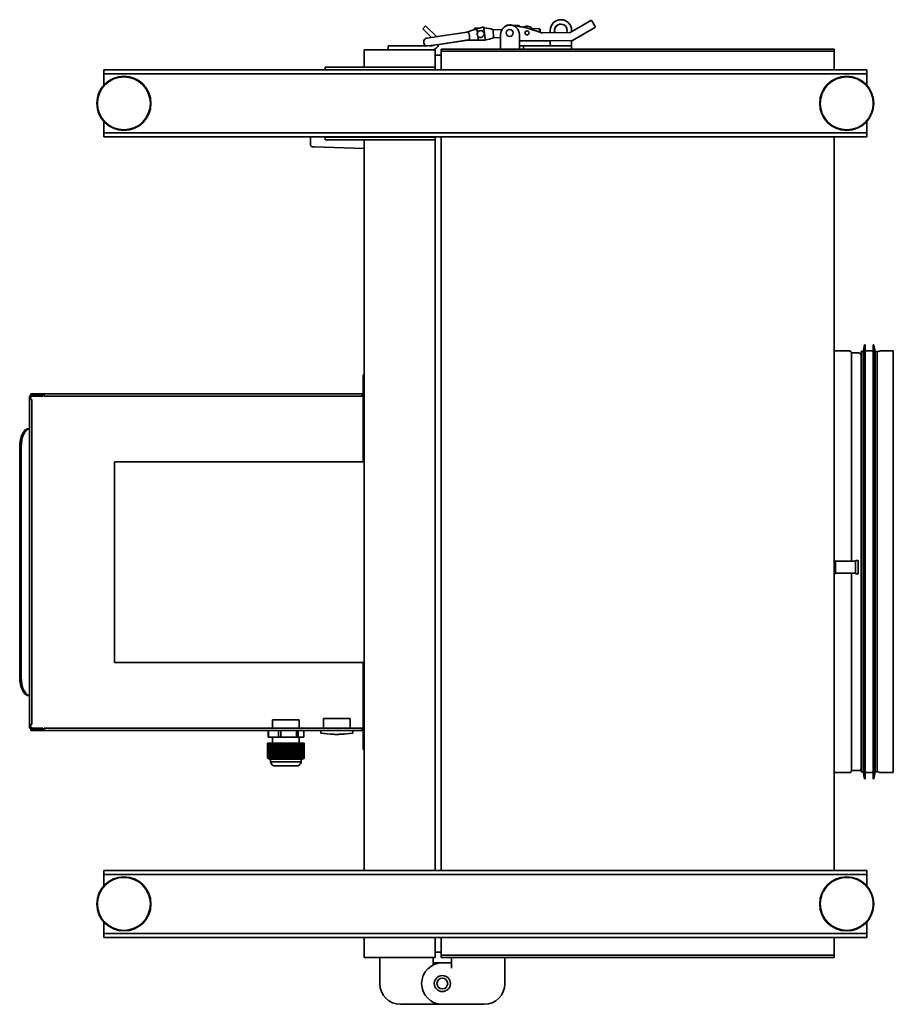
# Model space of a CAD drawing. Header units: millimetres. Extents: x 514 to 1166, y 226 to 962.
import ezdxf

# ---------------------------------------------------------------- set-up
doc = ezdxf.new("R2010")
doc.units = ezdxf.units.MM
doc.header["$LTSCALE"] = 4
doc.layers.add('Krawędzie widoczne(ISO)', color=7, linetype='Continuous', lineweight=35, true_color=0x262659)

msp = doc.modelspace()

# ---------------------------------------------------------------- linework, layer by layer
at = {"layer": 'Krawędzie widoczne(ISO)'}
for p, q in [((816.93, 957.12), (814.81, 955)), ((816.93, 957.12), (817.42, 956.64)), ((817.42, 956.64), (824.97, 949.09)), ((860.25, 956.38), (854.77, 954.68)), ((860.25, 956.38), (860.44, 955.08)), ((860.28, 956.38), (860.25, 956.37)), ((860.28, 956.38), (860.41, 955.56)), ((892.34, 955.76), (880.7, 957.75)), ((883.12, 957.34), (880.74, 957.75)), ((883.15, 957.38), (886.56, 957.47)), ((886.57, 957.47), (886.6, 957.47)), ((887.09, 956.66), (886.78, 957.17)), ((887.13, 956.66), (886.82, 957.17)), ((890.07, 956.16), (887.09, 956.67)), ((939.11, 960.36), (924.96, 952.09)), ((939.11, 960.36), (940.41, 961.12)), ((943.62, 956.62), (941.09, 960.94)), ((943.65, 956.62), (941.13, 960.94)), ((815.3, 954.51), (814.81, 955)), ((821.28, 948.54), (815.3, 954.51)), ((825.82, 949.22), (818.01, 948.05)), ((825.82, 949.22), (848.06, 952.54)), ((848.16, 952.63), (847.79, 952.52)), ((848.16, 952.63), (848.26, 952.66)), ((848.72, 952.8), (848.26, 952.66)), ((848.72, 952.8), (850.42, 953.33)), ((854.77, 954.68), (850.42, 953.33)), ((853.4, 955.38), (857.34, 955.48)), ((853.43, 954.27), (853.4, 955.38)), ((855.37, 953.44), (855.6, 951.94)), ((855.98, 949.38), (856.2, 947.88)), ((860.37, 955.56), (860.4, 955.56)), ((860.44, 955.08), (861.53, 947.79)), ((874.03, 954.42), (867.44, 954.24)), ((867.59, 948.25), (867.44, 954.24)), ((872.99, 950.75), (872.99, 944.75)), ((886.99, 944.75), (886.99, 950.75)), ((892.34, 955.76), (892.22, 955.28)), ((903.71, 951.97), (892.34, 955.76)), ((901.92, 955.15), (896.63, 955.01)), ((901.96, 955.15), (901.92, 955.15)), ((901.99, 952.54), (901.92, 955.15)), ((902.44, 954.66), (901.92, 955.15)), ((901.96, 955.11), (901.96, 955.15)), ((902.47, 954.66), (901.96, 955.15)), ((902.44, 954.66), (902.5, 952.37)), ((902.47, 954.66), (902.53, 952.37)), ((903.74, 951.97), (902.5, 952.38)), ((903.71, 951.97), (903.63, 951.47)), ((924.96, 952.09), (903.71, 951.97)), ((909.99, 952), (909.99, 953.75)), ((924.96, 952.09), (925.1, 951.59)), ((925.99, 952.69), (925.99, 953.75)), ((926.03, 952.71), (926.03, 953.75)), ((926.61, 946.1), (942.14, 955.18)), ((926.64, 946.1), (942.18, 955.18)), ((943.44, 955.94), (942.14, 955.18)), ((943.47, 955.94), (942.18, 955.18)), ((789.03, 942.25), (791.03, 942.25)), ((789.03, 942.25), (789.03, 939.25)), ((817.48, 942.25), (791.03, 942.25)), ((818.9, 942.12), (826.71, 943.29)), ((821.53, 942.25), (819.77, 942.25)), ((819.81, 942.25), (823, 942.73)), ((826.71, 943.29), (848.95, 946.61)), ((826.84, 943.3), (848.64, 946.56)), ((848.68, 946.55), (849.06, 946.55)), ((848.95, 946.61), (848.95, 946.61)), ((851.43, 946.54), (849.07, 946.55)), ((851.43, 946.54), (855.99, 946.52)), ((853.64, 946.38), (853.63, 946.53)), ((853.64, 946.38), (858.48, 946.51)), ((853.67, 946.38), (858.51, 946.51)), ((853.67, 946.38), (853.67, 946.38)), ((855.99, 946.52), (861.72, 946.49)), ((861.53, 947.79), (861.72, 946.49)), ((861.72, 946.49), (861.76, 946.49)), ((861.74, 946.63), (861.76, 946.49)), ((872.99, 948.39), (867.59, 948.25)), ((872.99, 948.39), (867.63, 948.25)), ((867.63, 948.25), (867.63, 948.25)), ((872.99, 939.75), (872.99, 944.75)), ((886.99, 945.87), (926.61, 946.1)), ((886.99, 944.75), (886.99, 939.75)), ((886.99, 942.25), (889.99, 942.25)), ((887.03, 945.87), (909.99, 946)), ((887.03, 944.75), (887.03, 945.87)), ((887.03, 944.75), (887.03, 942.36)), ((889.99, 942.25), (892.99, 942.25)), ((889.99, 939.75), (889.99, 942.25)), ((922.99, 942.25), (892.99, 942.25)), ((909.99, 944.25), (909.99, 946)), ((909.99, 944.25), (909.99, 942.25)), ((922.99, 942.25), (925.99, 942.25)), ((925.99, 946.09), (926.64, 946.1)), ((925.99, 944.25), (925.99, 946.09)), ((925.99, 942.25), (925.99, 944.25)), ((925.99, 939.75), (925.99, 942.25)), ((925.99, 942.25), (926.03, 942.25)), ((926.03, 944.25), (926.03, 946.09)), ((926.03, 942.25), (926.03, 944.25)), ((926.03, 939.75), (926.03, 942.25)), ((926.61, 946.1), (926.47, 946.6)), ((926.64, 946.1), (926.64, 946.11)), ((824.03, 939.25), (771.03, 939.25)), ((771.03, 926.25), (771.03, 939.25)), ((824.03, 924.25), (824.03, 939.25)), ((824.03, 935.25), (828.53, 935.25)), ((828.53, 938.15), (828.53, 939.75)), ((828.53, 939.75), (1122.03, 939.75)), ((828.53, 924.25), (828.53, 938.15)), ((828.53, 938.15), (1122.03, 938.15)), ((1122.03, 938.15), (1122.03, 939.75)), ((1122.03, 938.15), (1122.03, 924.25)), ((576.53, 924.25), (581.53, 924.25)), ((576.53, 924.25), (576.53, 921.25)), ((581.53, 921.25), (576.53, 921.25)), ((576.53, 921.25), (576.53, 918.25)), ((1141.53, 924.25), (581.53, 924.25)), ((1141.53, 921.25), (581.53, 921.25)), ((742, 926.25), (741.81, 926.25)), ((741.81, 926.25), (741.81, 924.25)), ((742, 926.25), (824, 926.25)), ((742, 926.25), (742, 924.25)), ((824, 926.25), (824, 924.25)), ((1141.53, 924.25), (1146.53, 924.25)), ((1146.53, 921.25), (1141.53, 921.25)), ((1146.53, 921.25), (1146.53, 924.25)), ((1146.53, 921.25), (1146.53, 918.25)), ((576.53, 912.78), (576.53, 918.25)), ((1146.53, 918.25), (1146.53, 912.78)), ((576.53, 880.25), (576.53, 885.72)), ((1146.53, 885.72), (1146.53, 880.25)), ((576.53, 877.25), (576.53, 880.25)), ((576.53, 877.25), (581.53, 877.25)), ((576.53, 877.25), (576.53, 874.25)), ((581.53, 877.25), (1141.53, 877.25)), ((1141.53, 877.25), (1146.53, 877.25)), ((1146.53, 877.25), (1146.53, 880.25)), ((1146.53, 874.25), (1146.53, 877.25)), ((581.53, 874.25), (576.53, 874.25)), ((581.53, 874.25), (1141.53, 874.25)), ((731.03, 874.25), (731.03, 867.86)), ((741.81, 874.25), (741.81, 872.05)), ((742, 872.05), (741.81, 872.05)), ((824, 874.05), (742, 874.05)), ((742, 874.05), (742, 872.05)), ((742, 872.05), (824, 872.05)), ((742.16, 874.25), (742.16, 874.05)), ((771.03, 326.25), (771.03, 872.05)), ((794.35, 874.05), (794.35, 874.25)), ((824, 874.25), (824, 874.05)), ((824, 872.05), (824, 874.05)), ((824.03, 326.25), (824.03, 874.25)), ((828.53, 326.25), (828.53, 874.25)), ((1122.03, 874.25), (1122.03, 326.25)), ((1146.53, 874.25), (1141.53, 874.25)), ((733.7, 866.8), (732, 866.86)), ((733.7, 866.8), (771.03, 865.5)), ((1122.03, 714.3), (1133.53, 714.3)), ((1142.33, 713.8), (1142.33, 399.8)), ((1143.92, 713.8), (1142.33, 713.8)), ((1143.92, 713.8), (1144.83, 718.8)), ((1143.92, 713.8), (1143.92, 399.8)), ((1144.83, 718.8), (1144.83, 394.8)), ((1145.33, 718.8), (1144.83, 718.8)), ((1145.33, 718.8), (1145.33, 394.8)), ((1151.33, 714.3), (1145.33, 714.3)), ((1151.33, 718.8), (1151.33, 394.8)), ((1151.83, 718.8), (1151.33, 718.8)), ((1151.83, 718.8), (1151.83, 394.8)), ((1152.74, 713.8), (1151.83, 718.8)), ((1152.74, 713.8), (1152.74, 399.8)), ((1154.33, 713.8), (1152.74, 713.8)), ((1154.33, 713.8), (1154.33, 399.8)), ((1156.83, 714.3), (1166.33, 714.3)), ((1166.33, 399.3), (1166.33, 714.3)), ((1135.03, 557.25), (1135.03, 712.8)), ((1135.03, 712.8), (1140.33, 712.8)), ((771.03, 696.55), (770.33, 696.55)), ((770.33, 684.55), (770.33, 696.55)), ((770.33, 684.55), (770.33, 682.95)), ((521.03, 679.94), (521.03, 679.24)), ((521.03, 678.24), (521.03, 679.24)), ((521.03, 678.24), (521.73, 678.24)), ((521.03, 677.94), (521.03, 678.24)), ((521.03, 677.94), (522.78, 677.94)), ((521.03, 435.16), (521.03, 677.94)), ((521.73, 679.24), (521.73, 679.94)), ((522.43, 679.94), (521.73, 679.94)), ((521.73, 679.24), (521.73, 678.24)), ((521.73, 678.24), (521.73, 677.94)), ((521.94, 682.25), (522.94, 682.25)), ((521.94, 682.25), (521.94, 681.55)), ((522.94, 681.55), (521.94, 681.55)), ((522.43, 681.55), (522.43, 681.34)), ((529.03, 681.34), (522.43, 681.34)), ((529.03, 680.64), (522.43, 680.64)), ((522.43, 680.64), (522.43, 679.94)), ((522.78, 677.94), (522.78, 435.16)), ((530.64, 682.25), (522.94, 682.25)), ((530.64, 681.55), (522.94, 681.55)), ((529.03, 681.34), (531.03, 681.34)), ((531.03, 680.64), (529.03, 680.64)), ((530.64, 682.25), (531.64, 682.25)), ((531.64, 681.55), (530.64, 681.55)), ((531.03, 680.64), (531.03, 681.34)), ((531.64, 682.25), (531.94, 682.25)), ((531.64, 681.55), (531.64, 682.25)), ((531.94, 681.55), (531.64, 681.55)), ((531.94, 682.25), (769.63, 682.25)), ((531.94, 680.5), (531.94, 682.25)), ((769.63, 680.5), (531.94, 680.5)), ((769.63, 682.25), (769.63, 680.5)), ((770.33, 680.85), (769.63, 680.85)), ((770.33, 682.95), (771.03, 682.95)), ((770.33, 678.85), (770.33, 680.85)), ((771.03, 680.85), (770.33, 680.85)), ((770.33, 631.5), (770.33, 678.85)), ((520.57, 656.35), (521.01, 656.35)), ((521.01, 656.35), (521.03, 656.35)), ((513.67, 470.55), (513.67, 642.55)), ((514.17, 470.55), (514.17, 642.55)), ((514.78, 642.55), (514.78, 470.55)), ((584.53, 631.5), (584.53, 481.6)), ((771.03, 631.5), (584.53, 631.5)), ((1122.03, 557.75), (1122.53, 557.75)), ((1123.03, 557.25), (1123.03, 548.25)), ((1138.03, 557.25), (1123.03, 557.25)), ((1138.03, 557.25), (1138.03, 548.25)), ((1138.53, 557.75), (1140.03, 557.75)), ((1140.03, 547.75), (1140.03, 557.75)), ((1122.03, 547.75), (1122.53, 547.75)), ((1138.03, 548.25), (1123.03, 548.25)), ((1135.03, 400.8), (1135.03, 548.25)), ((1138.53, 547.75), (1140.03, 547.75)), ((771.03, 481.6), (584.53, 481.6)), ((770.33, 434.25), (770.33, 481.6)), ((520.57, 456.75), (521.01, 456.75)), ((521.01, 456.75), (521.03, 456.75)), ((522.78, 435.16), (521.03, 435.16)), ((521.03, 434.86), (521.03, 435.16)), ((521.03, 433.86), (521.03, 434.86)), ((521.73, 434.86), (521.03, 434.86)), ((521.73, 435.16), (521.73, 434.86)), ((521.73, 434.86), (521.73, 433.86)), ((702.53, 438.85), (722.53, 438.85)), ((702.53, 432.6), (702.53, 438.85)), ((722.53, 432.6), (722.53, 438.85)), ((740.53, 439.85), (760.53, 439.85)), ((740.53, 439.85), (740.53, 432.6)), ((760.53, 439.85), (760.53, 432.6)), ((770.33, 432.25), (770.33, 434.25)), ((521.03, 433.86), (521.03, 433.16)), ((521.73, 433.16), (521.73, 433.86)), ((521.73, 433.16), (522.43, 433.16)), ((521.94, 431.55), (522.94, 431.55)), ((521.94, 431.55), (521.94, 430.85)), ((522.94, 430.85), (521.94, 430.85)), ((522.43, 433.16), (522.43, 432.46)), ((529.03, 432.46), (522.43, 432.46)), ((522.43, 431.76), (529.03, 431.76)), ((522.43, 431.76), (522.43, 431.55)), ((522.94, 431.55), (530.64, 431.55)), ((522.94, 430.85), (530.64, 430.85)), ((529.03, 432.46), (531.03, 432.46)), ((531.03, 431.76), (529.03, 431.76)), ((530.64, 431.55), (531.64, 431.55)), ((531.64, 430.85), (530.64, 430.85)), ((531.03, 431.76), (531.03, 432.46)), ((531.64, 430.85), (531.64, 431.55)), ((531.64, 431.55), (531.94, 431.55)), ((531.94, 430.85), (531.64, 430.85)), ((531.94, 432.6), (769.63, 432.6)), ((531.94, 430.85), (531.94, 432.6)), ((769.63, 430.85), (531.94, 430.85)), ((699.21, 430.85), (699.21, 425.85)), ((699.5, 425.85), (699.5, 430.85)), ((707.04, 430.85), (707.04, 425.85)), ((708.66, 425.85), (708.66, 430.85)), ((720.35, 430.85), (720.35, 425.85)), ((721.69, 425.85), (721.69, 430.85)), ((725.85, 430.85), (725.85, 425.85)), ((738.53, 430.85), (738.53, 428.94)), ((762.53, 430.85), (762.53, 428.94)), ((769.63, 432.6), (769.63, 430.85)), ((770.33, 432.25), (769.63, 432.25)), ((770.33, 432.25), (771.03, 432.25)), ((771.03, 430.15), (770.33, 430.15)), ((770.33, 428.55), (770.33, 430.15)), ((770.33, 416.55), (770.33, 428.55)), ((698.86, 421.35), (699.65, 421.35)), ((698.86, 421.35), (698.86, 410.03)), ((699.21, 425.85), (699.5, 425.85)), ((699.5, 425.85), (707.04, 425.85)), ((699.65, 409.82), (699.65, 421.35)), ((699.65, 421.35), (700.02, 421.35)), ((700.02, 421.35), (700.02, 409.73)), ((700.02, 421.35), (700.41, 421.35)), ((700.41, 409.65), (700.41, 421.35)), ((700.41, 421.35), (700.79, 421.35)), ((700.79, 421.35), (700.79, 409.58)), ((700.79, 421.35), (701.17, 421.35)), ((701.17, 409.51), (701.17, 421.35)), ((701.17, 421.35), (701.55, 421.35)), ((701.55, 421.35), (701.55, 409.46)), ((701.55, 421.35), (701.93, 421.35)), ((701.93, 409.42), (701.93, 421.35)), ((701.93, 421.35), (702.31, 421.35)), ((702.31, 421.35), (702.31, 409.38)), ((702.31, 421.35), (702.7, 421.35)), ((702.53, 425.85), (702.53, 421.35)), ((702.7, 409.36), (702.7, 421.35)), ((702.7, 421.35), (703.08, 421.35)), ((703.08, 421.35), (703.08, 409.35)), ((703.08, 421.35), (703.46, 421.35)), ((703.46, 409.35), (703.46, 421.35)), ((703.46, 421.35), (703.84, 421.35)), ((703.84, 421.35), (704.22, 421.35)), ((703.84, 421.35), (703.84, 409.36)), ((704.22, 409.38), (704.22, 421.35)), ((704.22, 421.35), (704.6, 421.35)), ((704.6, 421.35), (704.99, 421.35)), ((704.6, 421.35), (704.6, 409.42)), ((704.99, 409.46), (704.99, 421.35)), ((704.99, 421.35), (705.36, 421.35)), ((705.36, 421.35), (705.36, 409.51)), ((705.36, 421.35), (705.75, 421.35)), ((705.75, 421.35), (706.13, 421.35)), ((705.75, 409.58), (705.75, 421.35)), ((706.13, 421.35), (706.13, 409.65)), ((706.13, 421.35), (706.51, 421.35)), ((706.51, 421.35), (706.89, 421.35)), ((706.51, 409.73), (706.51, 421.35)), ((706.89, 421.35), (707.67, 421.35)), ((706.89, 421.35), (706.89, 409.82)), ((707.04, 425.85), (708.66, 425.85)), ((707.67, 421.35), (707.67, 410.03)), ((707.67, 421.35), (708.89, 421.35)), ((708.66, 425.85), (720.35, 425.85)), ((708.89, 409.82), (708.89, 421.35)), ((708.89, 421.35), (709.09, 421.35)), ((709.09, 421.35), (709.09, 409.6)), ((709.09, 421.35), (709.47, 421.35)), ((709.47, 421.35), (709.47, 409.73)), ((709.47, 421.35), (710.07, 421.35)), ((710.07, 409.65), (710.07, 421.35)), ((710.07, 421.35), (710.28, 421.35)), ((710.28, 421.35), (710.28, 409.43)), ((710.28, 421.35), (710.66, 421.35)), ((710.66, 421.35), (710.66, 409.58)), ((710.66, 421.35), (711.25, 421.35)), ((711.25, 409.51), (711.25, 421.35)), ((711.25, 421.35), (711.46, 421.35)), ((711.46, 421.35), (711.46, 409.35)), ((711.46, 421.35), (711.84, 421.35)), ((711.84, 421.35), (712.44, 421.35)), ((711.84, 421.35), (711.84, 409.46)), ((712.44, 409.42), (712.44, 421.35)), ((712.44, 421.35), (712.65, 421.35)), ((712.65, 421.35), (712.65, 409.35)), ((712.65, 421.35), (713.03, 421.35)), ((713.03, 421.35), (713.62, 421.35)), ((713.03, 421.35), (713.03, 409.38)), ((713.62, 409.36), (713.62, 421.35)), ((713.62, 421.35), (713.83, 421.35)), ((713.83, 421.35), (713.83, 409.35)), ((713.83, 421.35), (714.21, 421.35)), ((714.21, 421.35), (714.21, 409.35)), ((714.21, 421.35), (714.8, 421.35)), ((714.8, 409.35), (714.8, 421.35)), ((714.8, 421.35), (715.01, 421.35)), ((715.01, 421.35), (715.39, 421.35)), ((715.01, 421.35), (715.01, 409.35)), ((715.39, 421.35), (715.99, 421.35)), ((715.39, 421.35), (715.39, 409.36)), ((715.99, 409.38), (715.99, 421.35)), ((715.99, 421.35), (716.2, 421.35)), ((716.2, 421.35), (716.2, 409.35)), ((716.2, 421.35), (716.58, 421.35)), ((716.58, 421.35), (717.17, 421.35)), ((716.58, 421.35), (716.58, 409.42)), ((717.17, 409.46), (717.17, 421.35)), ((717.17, 421.35), (717.38, 421.35)), ((717.38, 421.35), (717.38, 409.35)), ((717.38, 421.35), (717.76, 421.35)), ((717.76, 421.35), (717.76, 409.51)), ((717.76, 421.35), (718.35, 421.35)), ((718.35, 421.35), (718.56, 421.35)), ((718.35, 409.58), (718.35, 421.35)), ((718.56, 421.35), (718.94, 421.35)), ((718.56, 421.35), (718.56, 409.43)), ((718.94, 421.35), (718.94, 409.65)), ((718.94, 421.35), (719.54, 421.35)), ((719.54, 421.35), (719.75, 421.35)), ((719.54, 409.73), (719.54, 421.35)), ((719.75, 421.35), (720.13, 421.35)), ((719.75, 421.35), (719.75, 409.6)), ((720.13, 421.35), (720.13, 409.82)), ((720.13, 421.35), (721.34, 421.35)), ((720.35, 425.85), (721.69, 425.85)), ((721.34, 421.35), (721.77, 421.35)), ((721.34, 421.35), (721.34, 410.03)), ((721.69, 425.85), (725.85, 425.85)), ((721.77, 409.82), (721.77, 421.35)), ((721.77, 421.35), (721.98, 421.35)), ((721.98, 421.35), (721.98, 409.73)), ((721.98, 421.35), (722.19, 421.35)), ((722.19, 409.65), (722.19, 421.35)), ((722.19, 421.35), (722.4, 421.35)), ((722.4, 421.35), (722.4, 409.58)), ((722.4, 421.35), (722.61, 421.35)), ((722.53, 425.85), (722.53, 421.35)), ((722.61, 409.51), (722.61, 421.35)), ((722.61, 421.35), (722.82, 421.35)), ((722.82, 421.35), (723.03, 421.35)), ((722.82, 421.35), (722.82, 409.46)), ((723.03, 409.42), (723.03, 421.35)), ((723.03, 421.35), (723.24, 421.35)), ((723.24, 421.35), (723.45, 421.35)), ((723.24, 421.35), (723.24, 409.38)), ((723.45, 409.36), (723.45, 421.35)), ((723.45, 421.35), (723.66, 421.35)), ((723.66, 421.35), (723.66, 409.35)), ((723.66, 421.35), (723.87, 421.35)), ((723.87, 409.35), (723.87, 421.35)), ((723.87, 421.35), (724.08, 421.35)), ((724.08, 421.35), (724.3, 421.35)), ((724.08, 421.35), (724.08, 409.36)), ((724.3, 409.38), (724.3, 421.35)), ((724.3, 421.35), (724.5, 421.35)), ((724.5, 421.35), (724.72, 421.35)), ((724.5, 421.35), (724.5, 409.42)), ((724.72, 409.46), (724.72, 421.35)), ((724.72, 421.35), (724.93, 421.35)), ((724.93, 421.35), (724.93, 409.51)), ((724.93, 421.35), (725.14, 421.35)), ((725.14, 421.35), (725.35, 421.35)), ((725.14, 409.58), (725.14, 421.35)), ((725.35, 421.35), (725.35, 409.65)), ((725.35, 421.35), (725.56, 421.35)), ((725.56, 421.35), (725.77, 421.35)), ((725.56, 409.73), (725.56, 421.35)), ((725.77, 421.35), (725.77, 409.82)), ((725.77, 421.35), (726.2, 421.35)), ((726.2, 421.35), (726.2, 410.03)), ((770.33, 416.55), (771.03, 416.55)), ((699.5, 409.73), (699.5, 409.74)), ((700.53, 409.35), (699.75, 409.64)), ((700.53, 409.35), (701.63, 409.35)), ((701.03, 409.35), (701.03, 407.44)), ((701.03, 407.44), (724.03, 407.44)), ((701.7, 409.35), (701.63, 409.35)), ((701.7, 409.35), (702.13, 409.35)), ((702.35, 409.35), (702.13, 409.35)), ((702.35, 409.35), (702.73, 409.35)), ((702.7, 409.36), (702.73, 409.35)), ((703.08, 409.35), (702.73, 409.35)), ((703.08, 409.35), (703.08, 409.35)), ((703.08, 409.35), (703.27, 409.35)), ((703.27, 409.35), (703.46, 409.35)), ((703.46, 409.35), (703.46, 409.35)), ((703.85, 409.35), (703.46, 409.35)), ((703.85, 409.35), (703.84, 409.36)), ((703.85, 409.35), (704.34, 409.35)), ((704.67, 409.35), (704.34, 409.35)), ((704.67, 409.35), (705.39, 409.35)), ((705.53, 409.35), (705.39, 409.35)), ((705.53, 409.35), (711.41, 409.35)), ((711.46, 409.35), (711.41, 409.35)), ((711.58, 409.35), (711.46, 409.35)), ((711.58, 409.35), (712.5, 409.35)), ((712.65, 409.35), (712.5, 409.35)), ((712.95, 409.35), (712.65, 409.35)), ((712.95, 409.35), (713.63, 409.35)), ((713.62, 409.36), (713.63, 409.35)), ((713.83, 409.35), (713.63, 409.35)), ((714.21, 409.35), (713.83, 409.35)), ((713.83, 409.35), (713.83, 409.35)), ((714.21, 409.35), (714.21, 409.35)), ((714.21, 409.35), (714.51, 409.35)), ((714.51, 409.35), (714.81, 409.35)), ((714.8, 409.35), (714.81, 409.35)), ((715.01, 409.35), (714.81, 409.35)), ((715.37, 409.35), (715.01, 409.35)), ((715.01, 409.35), (715.01, 409.35)), ((715.37, 409.35), (715.39, 409.36)), ((715.37, 409.35), (716.03, 409.35)), ((716.2, 409.35), (716.03, 409.35)), ((716.45, 409.35), (716.2, 409.35)), ((716.45, 409.35), (717.32, 409.35)), ((717.38, 409.35), (717.32, 409.35)), ((717.47, 409.35), (717.38, 409.35)), ((717.47, 409.35), (722.32, 409.35)), ((722.41, 409.35), (722.32, 409.35)), ((722.41, 409.35), (722.91, 409.35)), ((723.13, 409.35), (722.91, 409.35)), ((723.13, 409.35), (723.43, 409.35)), ((723.45, 409.36), (723.43, 409.35)), ((723.66, 409.35), (723.43, 409.35)), ((723.66, 409.35), (723.66, 409.35)), ((723.66, 409.35), (723.77, 409.35)), ((723.77, 409.35), (723.87, 409.35)), ((723.87, 409.35), (723.87, 409.35)), ((724.05, 409.35), (723.87, 409.35)), ((724.03, 409.35), (724.03, 407.44)), ((724.05, 409.35), (724.08, 409.36)), ((724.05, 409.35), (724.22, 409.35)), ((724.31, 409.35), (724.22, 409.35)), ((724.31, 409.35), (724.45, 409.35)), ((724.47, 409.35), (724.45, 409.35)), ((724.47, 409.35), (724.53, 409.35)), ((724.53, 409.35), (725.31, 409.64)), ((703.93, 404.35), (721.13, 404.35)), ((1122.03, 399.3), (1133.53, 399.3)), ((1135.03, 400.8), (1140.33, 400.8)), ((1143.92, 399.8), (1142.33, 399.8)), ((1143.92, 399.8), (1144.83, 394.8)), ((1151.33, 399.3), (1145.33, 399.3)), ((1152.74, 399.8), (1151.83, 394.8)), ((1154.33, 399.8), (1152.74, 399.8)), ((1156.83, 399.3), (1166.33, 399.3)), ((1145.33, 394.8), (1144.83, 394.8)), ((1151.83, 394.8), (1151.33, 394.8)), ((576.53, 326.25), (581.53, 326.25)), ((576.53, 326.25), (576.53, 323.25)), ((1141.53, 326.25), (581.53, 326.25)), ((1141.53, 326.25), (1146.53, 326.25)), ((1146.53, 323.25), (1146.53, 326.25)), ((581.53, 323.25), (576.53, 323.25)), ((576.53, 323.25), (576.53, 320.25)), ((576.53, 314.78), (576.53, 320.25)), ((1141.53, 323.25), (581.53, 323.25)), ((1146.53, 323.25), (1141.53, 323.25)), ((1146.53, 323.25), (1146.53, 320.25)), ((1146.53, 320.25), (1146.53, 314.78)), ((576.53, 282.25), (576.53, 287.72)), ((1146.53, 287.72), (1146.53, 282.25)), ((576.53, 279.25), (576.53, 282.25)), ((1146.53, 279.25), (1146.53, 282.25)), ((576.53, 279.25), (581.53, 279.25)), ((576.53, 279.25), (576.53, 276.25)), ((581.53, 276.25), (576.53, 276.25)), ((581.53, 279.25), (1141.53, 279.25)), ((581.53, 276.25), (1141.53, 276.25)), ((771.03, 261.25), (771.03, 276.25)), ((824.03, 261.25), (824.03, 276.25)), ((828.53, 262.85), (828.53, 276.25)), ((1122.03, 276.25), (1122.03, 262.85)), ((1141.53, 279.25), (1146.53, 279.25)), ((1146.53, 276.25), (1141.53, 276.25)), ((1146.53, 276.25), (1146.53, 279.25)), ((824.03, 265.25), (828.53, 265.25)), ((824.03, 261.25), (771.03, 261.25)), ((782.68, 253.25), (782.68, 261.25)), ((822.68, 255.7), (822.68, 261.25)), ((828.53, 261.25), (828.53, 262.85)), ((1122.03, 262.85), (828.53, 262.85)), ((1122.03, 261.25), (828.53, 261.25)), ((836.18, 253.25), (836.18, 261.25)), ((876.18, 253.25), (876.18, 261.25)), ((1122.03, 261.25), (1122.03, 262.85)), ((782.68, 241.75), (782.68, 253.25)), ((822.69, 257.25), (829.43, 257.25)), ((822.69, 257.25), (822.69, 255.71)), ((829.43, 257.25), (836.17, 257.25)), ((836.17, 253.24), (836.17, 257.25)), ((836.18, 253.24), (836.17, 253.24)), ((836.18, 253.25), (836.18, 253.24)), ((876.18, 241.75), (876.18, 253.25)), ((798.18, 226.25), (829.43, 226.25)), ((829.43, 226.25), (860.68, 226.25))]:
    msp.add_line(p, q, dxfattribs=at)
for centre, radius in [((879.71, 951.83), 2.6), ((892.71, 951.91), 1.5), ((591.53, 899.25), 20.2), ((1131.53, 899.25), 20.2), ((591.53, 899.25), 19.8), ((1131.53, 899.25), 19.8), ((591.53, 301.25), 20.2), ((591.53, 301.25), 19.8), ((1131.53, 301.25), 20.2), ((1131.53, 301.25), 19.8), ((829.43, 241.75), 6), ((829.43, 241.75), 4)]:
    msp.add_circle(centre, radius, dxfattribs=at)
for centre, radius, start, end in [((879.99, 950.75), 7, 0, 180), ((879.71, 951.83), 6, 80.47403, 134.02641), ((879.74, 951.83), 6, 80.47403, 90.17591), ((892.71, 951.91), 5, 26.67306, 121.86023), ((892.74, 951.91), 5, 38.38371, 90.21109), ((917.99, 953.75), 8, 0, 180), ((917.99, 953.75), 4.75, 339.31941, 201.32409), ((918.03, 953.75), 4.75, 90.2222, 201.32142), ((918.03, 953.75), 8, 0, 90.13193), ((940.66, 960.69), 0.5, 30.32175, 120.32175), ((940.7, 960.69), 0.5, 30.32175, 92.11139), ((943.19, 956.37), 0.5, 300.32175, 30.32175), ((943.22, 956.37), 0.5, 300.32175, 30.32175), ((858.02, 951), 2.6, 218.16628, 158.8224), ((860.85, 938.48), 17.08, 67.30708, 91.5), ((860.88, 938.48), 17.08, 67.31838, 90.06178), ((818.46, 945.09), 3, 98.49434, 278.49434), ((821.53, 944.75), 5.5, 270, 344.77135), ((821.53, 944.75), 2.5, 270, 306.23134), ((860.19, 963.64), 17.08, 275.09176, 295.68951), ((860.22, 963.64), 17.08, 275.09176, 295.68951), ((732.03, 867.86), 1, 180, 268), ((1133.53, 712.8), 1.5, 0, 90), ((1156.83, 710.8), 3.5, 90, 135.58469), ((1140.33, 710.8), 2, 0, 90), ((522.43, 679.94), 1.4, 90, 180), ((522.43, 679.94), 0.7, 90, 180), ((769.63, 682.95), 0.7, 270, 0), ((769.63, 682.95), 1.4, 270, 0), ((1122.53, 557.25), 0.5, 0, 90), ((1138.53, 557.25), 0.5, 90, 180), ((1122.53, 548.25), 0.5, 270, 0), ((1138.53, 548.25), 0.5, 180, 270), ((522.43, 433.16), 1.4, 180, 270), ((522.43, 433.16), 0.7, 180, 270), ((738.63, 428.94), 0.1, 180, 261.84277), ((752.84, 528.07), 100.25, 261.84277, 267.37451), ((748.22, 528.07), 100.25, 272.62549, 278.15723), ((762.43, 428.94), 0.1, 278.15723, 0), ((769.63, 430.15), 1.4, 0, 90), ((769.63, 430.15), 0.7, 0, 90), ((704.76, 407.9), 3.75, 186.94213, 241.97576), ((703.93, 406.35), 2, 241.97576, 270), ((721.13, 406.35), 2, 270, 298.02424), ((720.31, 407.9), 3.75, 298.02424, 353.05787), ((1133.53, 400.8), 1.5, 270, 0), ((1140.33, 402.8), 2, 270, 0), ((1156.83, 402.8), 3.5, 224.41531, 270), ((829.43, 241.75), 15.5, 90, 270), ((829.43, 241.75), 15.5, 64.18391, 64.22497), ((798.18, 241.75), 15.5, 180, 270), ((860.68, 241.75), 15.5, 270, 0)]:
    msp.add_arc(centre, radius, start, end, dxfattribs=at)
for centre, major_axis, ratio, start_param, end_param in [((848, 951.22), (-0.19, 1.3), 0.312336, 0.048036, 0.164096), ((848.79, 949.62), (-0.44, 2.97), 0.315649, 4.301251, 5.123527), ((855.16, 953.44), (0.39, -1.24), 0.160174, 1.570796, 3.141593), ((858.08, 951.01), (-0.41, 2.74), 0.948876, 1.087454, 2.054139), ((851.38, 952.27), (3.98, 1.23), 0.312336, 6.235149, 6.283185), ((848.51, 947.85), (0.19, -1.3), 0.312336, 6.11909, 6.235149), ((848.51, 947.85), (0.19, -1.3), 0.312336, 6.11909, 6.235149), ((856, 947.82), (0.01, 1.3), 0.160174, 3.141593, 4.712389), ((852.04, 947.84), (4.16, -0.02), 0.312336, 0, 0.048036), ((520.57, 642.55), (0, 13.8), 0.5, 0, 1.570796), ((521.07, 642.55), (0, 13.8), 0.5, 0.019124, 1.570796), ((521.68, 642.55), (0, 13.8), 0.5, 0.093525, 1.570796), ((520.34, 656.28), (0.693, 0.071), 0.027404, 0.260412, 0.523631), ((520.57, 470.55), (0, -13.8), 0.5, 4.712389, 6.283185), ((521.07, 470.55), (0, -13.8), 0.5, 4.712389, 6.264061), ((521.68, 470.55), (0, -13.8), 0.5, 4.712389, 6.18966), ((520.34, 456.82), (0.693, -0.071), 0.027404, 5.759554, 6.022773), ((708.66, 485.19), (0, -78.4), 0.350619, 6.021734, 6.027184), ((703.28, 442.89), (0, -33.54), 0.635739, 6.237994, 6.255998), ((703.27, 442.33), (0, -32.98), 0.635739, 6.274037, 6.283185), ((703.27, 442.33), (0, -32.98), 0.635739, 0.000001, 0.009149), ((703.26, 442.89), (0, -33.54), 0.635739, 0.027187, 0.045191), ((724.97, 485.19), (0, -78.4), 0.986358, 6.021734, 6.027184), ((698.96, 485.19), (0, -78.4), 0.635739, 0.256001, 0.261451), ((714.52, 442.89), (0, -33.54), 0.986358, 6.237994, 6.255998), ((714.51, 442.33), (0, -32.98), 0.986358, 6.274037, 6.283185), ((714.51, 442.33), (0, -32.98), 0.986358, 0.000001, 0.009149), ((714.49, 442.89), (0, -33.54), 0.986358, 0.027187, 0.045191), ((724.28, 485.19), (0, -78.4), 0.350619, 6.021734, 6.027184), ((702.83, 485.19), (0, -78.4), 0.986358, 0.256001, 0.261451), ((723.77, 442.89), (0, -33.54), 0.350619, 6.237994, 6.255998), ((723.77, 442.33), (0, -32.98), 0.350619, 6.274037, 6.283185), ((723.77, 442.33), (0, -32.98), 0.350619, 0.000001, 0.009149), ((723.76, 442.89), (0, -33.54), 0.350619, 0.027187, 0.045191), ((711.83, 485.19), (0, -78.4), 0.635739, 0.256001, 0.261451)]:
    msp.add_ellipse(centre, major_axis=major_axis, ratio=ratio, start_param=start_param, end_param=end_param, dxfattribs=at)
for points, weights in [([(883.15, 957.38), (883.14, 957.36), (883.12, 957.34)], [1, 1.00272560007, 1.00535515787]), ([(887, 956.68), (886.9, 957.05), (886.56, 957.47)], [1.07080085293, 1.05484251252, 1]), ([(886.98, 956.84), (886.87, 957.14), (886.6, 957.47)], [1.06199423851, 1.04288589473, 1]), ([(698.86, 410.03), (699.26, 409.91), (699.65, 409.82)], [1.03059895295, 1.03443691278, 1.03615699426]), ([(699.29, 409.82), (699.08, 409.91), (698.86, 410.03)], [1.03615699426, 1.03443691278, 1.03059895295]), ([(699.88, 409.6), (699.6, 409.71), (699.29, 409.82)], [1.10667789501, 1.11299129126, 1.11875016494]), ([(699.5, 409.73), (699.7, 409.66), (699.88, 409.6)], [2.47831262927, 2.49767251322, 2.51583023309]), ([(699.72, 409.65), (699.61, 409.68), (699.5, 409.73)], [2.40645676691, 2.39631910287, 2.38492444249]), ([(699.65, 409.82), (699.95, 409.71), (700.23, 409.6)], [1.1187501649, 1.11299129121, 1.10667789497]), ([(699.75, 409.64), (699.73, 409.64), (699.72, 409.65)], [1.00337917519, 1.00342532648, 1.00346989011]), ([(700.02, 409.73), (700.22, 409.68), (700.41, 409.65)], [2.38492444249, 2.39631910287, 2.40645676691]), ([(700.23, 409.6), (700.13, 409.66), (700.02, 409.73)], [2.51583023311, 2.49767251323, 2.47831262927]), ([(700.41, 409.65), (700.71, 409.54), (701, 409.43)], [1.0034698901, 1.00262710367, 1.0012164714]), ([(700.79, 409.58), (700.98, 409.54), (701.17, 409.51)], [2.4257172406, 2.43500827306, 2.44291812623]), ([(701, 409.43), (700.89, 409.5), (700.79, 409.58)], [2.64257377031, 2.6197340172, 2.5955942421]), ([(701.17, 409.51), (701.4, 409.43), (701.63, 409.35)], [1.00227152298, 1.00131282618, 1]), ([(701.55, 409.46), (701.74, 409.44), (701.93, 409.42)], [2.45746040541, 2.46421278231, 2.469482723]), ([(701.93, 409.42), (702.03, 409.38), (702.13, 409.35)], [1.00107831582, 1.00057122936, 1]), ([(702.35, 409.35), (702.33, 409.37), (702.31, 409.38)], [1, 1.00039185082, 1.00075998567]), ([(704.22, 409.38), (704.28, 409.37), (704.34, 409.35)], [1.00075998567, 1.00039185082, 1]), ([(704.6, 409.42), (704.79, 409.44), (704.99, 409.46)], [2.469482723, 2.46421278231, 2.45746040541]), ([(704.67, 409.35), (704.64, 409.38), (704.6, 409.42)], [1, 1.00057122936, 1.00107831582]), ([(705.36, 409.51), (705.56, 409.54), (705.75, 409.58)], [2.44291812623, 2.43500827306, 2.4257172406]), ([(705.53, 409.35), (705.45, 409.43), (705.36, 409.51)], [1, 1.00131282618, 1.00227152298]), ([(705.75, 409.58), (706.05, 409.5), (706.34, 409.43)], [2.5955942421, 2.6197340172, 2.64257377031]), ([(706.13, 409.65), (706.32, 409.68), (706.51, 409.73)], [2.40645676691, 2.39631910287, 2.38492444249]), ([(706.34, 409.43), (706.23, 409.54), (706.13, 409.65)], [1.00121647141, 1.00262710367, 1.00346989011]), ([(706.51, 409.73), (706.81, 409.66), (707.1, 409.6)], [2.47831262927, 2.49767251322, 2.51583023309]), ([(706.89, 409.82), (707.27, 409.91), (707.67, 410.03)], [1.03615699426, 1.03443691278, 1.03059895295]), ([(707.1, 409.6), (707, 409.71), (706.89, 409.82)], [1.10667789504, 1.11299129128, 1.11875016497]), ([(707.67, 410.03), (708.29, 409.91), (708.89, 409.82)], [1.03059895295, 1.03443691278, 1.03615699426]), ([(708.89, 409.82), (708.99, 409.71), (709.09, 409.6)], [1.1187501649, 1.11299129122, 1.10667789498]), ([(709.09, 409.6), (709.28, 409.66), (709.47, 409.73)], [2.51583023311, 2.49767251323, 2.47831262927]), ([(709.47, 409.73), (709.77, 409.68), (710.07, 409.65)], [2.38492444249, 2.39631910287, 2.40645676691]), ([(710.07, 409.65), (710.18, 409.54), (710.28, 409.43)], [1.00346989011, 1.00262710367, 1.00121647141]), ([(710.28, 409.43), (710.47, 409.5), (710.66, 409.58)], [2.64257377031, 2.6197340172, 2.5955942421]), ([(710.66, 409.58), (710.96, 409.54), (711.25, 409.51)], [2.4257172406, 2.43500827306, 2.44291812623]), ([(711.25, 409.51), (711.34, 409.43), (711.41, 409.35)], [1.00227152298, 1.00131282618, 1]), ([(711.84, 409.46), (712.14, 409.44), (712.44, 409.42)], [2.45746040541, 2.46421278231, 2.469482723]), ([(712.44, 409.42), (712.47, 409.38), (712.5, 409.35)], [1.00107831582, 1.00057122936, 1]), ([(712.95, 409.35), (712.99, 409.37), (713.03, 409.38)], [1, 1.00039185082, 1.00075998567]), ([(715.99, 409.38), (716.01, 409.37), (716.03, 409.35)], [1.00075998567, 1.00039185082, 1]), ([(716.45, 409.35), (716.51, 409.38), (716.58, 409.42)], [1, 1.00057122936, 1.00107831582]), ([(716.58, 409.42), (716.87, 409.44), (717.17, 409.46)], [2.469482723, 2.46421278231, 2.45746040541]), ([(717.47, 409.35), (717.61, 409.43), (717.76, 409.51)], [1, 1.00131282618, 1.00227152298]), ([(717.76, 409.51), (718.06, 409.54), (718.35, 409.58)], [2.44291812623, 2.43500827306, 2.4257172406]), ([(718.35, 409.58), (718.46, 409.5), (718.56, 409.43)], [2.5955942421, 2.6197340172, 2.64257377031]), ([(718.56, 409.43), (718.75, 409.54), (718.94, 409.65)], [1.00121647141, 1.00262710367, 1.00346989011]), ([(718.94, 409.65), (719.24, 409.68), (719.54, 409.73)], [2.40645676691, 2.39631910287, 2.38492444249]), ([(719.54, 409.73), (719.64, 409.66), (719.75, 409.6)], [2.47831262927, 2.49767251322, 2.51583023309]), ([(719.75, 409.6), (719.93, 409.71), (720.13, 409.82)], [1.10667789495, 1.11299129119, 1.11875016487]), ([(720.13, 409.82), (720.72, 409.91), (721.34, 410.03)], [1.03615699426, 1.03443691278, 1.03059895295]), ([(721.34, 410.03), (721.56, 409.91), (721.77, 409.82)], [1.03059895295, 1.03443691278, 1.03615699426]), ([(721.77, 409.82), (721.58, 409.71), (721.39, 409.6)], [1.11875016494, 1.11299129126, 1.10667789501]), ([(721.39, 409.6), (721.68, 409.66), (721.98, 409.73)], [2.51583023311, 2.49767251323, 2.47831262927]), ([(722.19, 409.65), (722, 409.54), (721.81, 409.43)], [1.0034698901, 1.00262710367, 1.0012164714]), ([(721.81, 409.43), (722.1, 409.5), (722.4, 409.58)], [2.64257377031, 2.6197340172, 2.5955942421]), ([(721.98, 409.73), (722.09, 409.68), (722.19, 409.65)], [2.38492444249, 2.39631910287, 2.40645676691]), ([(722.61, 409.51), (722.46, 409.43), (722.32, 409.35)], [1.00227152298, 1.00131282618, 1]), ([(722.4, 409.58), (722.51, 409.54), (722.61, 409.51)], [2.4257172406, 2.43500827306, 2.44291812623]), ([(722.82, 409.46), (722.93, 409.44), (723.03, 409.42)], [2.45746040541, 2.46421278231, 2.469482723]), ([(723.03, 409.42), (722.97, 409.38), (722.91, 409.35)], [1.00107831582, 1.00057122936, 1]), ([(723.13, 409.35), (723.18, 409.37), (723.24, 409.38)], [1, 1.00039185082, 1.00075998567]), ([(724.3, 409.38), (724.26, 409.37), (724.22, 409.35)], [1.00075998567, 1.00039185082, 1]), ([(724.31, 409.35), (724.41, 409.38), (724.5, 409.42)], [1, 1.00057122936, 1.00107831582]), ([(724.47, 409.35), (724.69, 409.43), (724.93, 409.51)], [1, 1.00131282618, 1.00227152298]), ([(724.5, 409.42), (724.61, 409.44), (724.72, 409.46)], [2.469482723, 2.46421278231, 2.45746040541]), ([(724.76, 409.43), (725.05, 409.54), (725.35, 409.65)], [1.00121647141, 1.00262710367, 1.00346989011]), ([(725.14, 409.58), (724.94, 409.5), (724.76, 409.43)], [2.5955942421, 2.6197340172, 2.64257377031]), ([(724.93, 409.51), (725.03, 409.54), (725.14, 409.58)], [2.44291812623, 2.43500827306, 2.4257172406]), ([(725.35, 409.65), (725.45, 409.68), (725.56, 409.73)], [2.40645676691, 2.39631910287, 2.38492444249]), ([(725.56, 409.74), (725.66, 409.78), (725.77, 409.82)], [1.11463345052, 1.1167260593, 1.11875016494]), ([(725.77, 409.82), (725.98, 409.91), (726.2, 410.03)], [1.03615699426, 1.03443691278, 1.03059895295])]:
    msp.add_rational_spline(points, weights, degree=2, dxfattribs=at)
for points in [[(848.16, 952.63), (848.23, 952.66), (848.32, 952.63), (848.39, 952.6)], [(867.44, 954.24), (867.44, 954.24), (867.44, 954.24), (867.44, 954.24)], [(849.28, 946.65), (849.22, 946.59), (849.15, 946.55), (849.06, 946.55)]]:
    msp.add_open_spline(points, degree=3, dxfattribs=at)
for points, knots in [([(848.39, 952.58), (848.38, 952.57), (848.37, 952.57), (848.35, 952.55), (848.36, 952.55), (848.38, 952.51), (848.44, 952.48), (848.61, 952.37), (848.73, 952.28), (848.96, 952.05), (849.06, 951.93), (849.15, 951.78)], [-0.2511919, -0.2511919, -0.2511919, -0.2511919, -0.2322834, -0.2322834, -0.2062879, -0.2062879, -0.1417765, -0.1417765, -0.0654252, -0.0654252, -0.0000197, -0.0000197, -0.0000197, -0.0000197]), ([(848.39, 952.58), (848.39, 952.58), (848.39, 952.58), (848.39, 952.58), (848.39, 952.58), (848.4, 952.58), (848.4, 952.59), (848.4, 952.59), (848.4, 952.59), (848.4, 952.59), (848.4, 952.59), (848.39, 952.6), (848.39, 952.6)], [-0.01252097, -0.01252097, -0.01252097, -0.01252097, -0.01098665, -0.01098665, -0.01098665, -0.00729755, -0.00729755, -0.00729755, -0.00254088, -0.00254088, -0.00254088, 0.00054704, 0.00054704, 0.00054704, 0.00054704]), ([(849.15, 951.78), (849.18, 951.73), (849.22, 951.67), (849.27, 951.55), (849.3, 951.49), (849.32, 951.43)], [-0.04847833, -0.04847833, -0.04847833, -0.04847833, -0.02384867, -0.02384867, 0, 0, 0, 0]), ([(849.32, 951.43), (849.35, 951.33), (849.38, 951.22), (849.43, 951.05), (849.45, 950.99), (849.47, 950.93)], [-0.17748096, -0.17748096, -0.17748096, -0.17748096, -0.13999072, -0.13999072, -0.12034515, -0.12034515, -0.12034515, -0.12034515]), ([(849.26, 946.67), (849.25, 946.67), (849.24, 946.67), (849.23, 946.68), (849.22, 946.68), (849.22, 946.71), (849.26, 946.75), (849.36, 946.87), (849.45, 946.98), (849.62, 947.25), (849.69, 947.4), (849.79, 947.71), (849.82, 947.88), (849.82, 948.04)], [0.0000121, 0.0000121, 0.0000121, 0.0000121, 0.0108619, 0.0108619, 0.0239503, 0.0239503, 0.0685764, 0.0685764, 0.1409651, 0.1409651, 0.2014135, 0.2014135, 0.2609149, 0.2609149, 0.2609149, 0.2609149]), ([(849.28, 946.65), (849.28, 946.65), (849.28, 946.65), (849.28, 946.65), (849.28, 946.66), (849.28, 946.66), (849.28, 946.66), (849.27, 946.67), (849.27, 946.67), (849.26, 946.67)], [0.0515779, 0.0515779, 0.0515779, 0.0515779, 0.0607777, 0.0607777, 0.1270739, 0.1270739, 0.1549839, 0.1549839, 0.1806454, 0.1806454, 0.1806454, 0.1806454]), ([(849.82, 948.56), (849.82, 948.5), (849.82, 948.43), (849.82, 948.26), (849.82, 948.15), (849.82, 948.04)], [0.12034515, 0.12034515, 0.12034515, 0.12034515, 0.13999072, 0.13999072, 0.17748096, 0.17748096, 0.17748096, 0.17748096]), ([(886.99, 942.46), (886.99, 942.41), (887.02, 942.36), (887.12, 942.3), (887.2, 942.28), (887.38, 942.26), (887.49, 942.25), (887.73, 942.25), (887.87, 942.25), (887.99, 942.25)], [0.1714017, 0.1714017, 0.1714017, 0.1714017, 0.2104489, 0.2104489, 0.249496, 0.249496, 0.2872054, 0.2872054, 0.3249147, 0.3249147, 0.3249147, 0.3249147]), ([(887.03, 942.46), (887.03, 942.41), (887.05, 942.36), (887.15, 942.3), (887.23, 942.28), (887.41, 942.26), (887.52, 942.25), (887.77, 942.25), (887.91, 942.25), (888.03, 942.25)], [0.1714017, 0.1714017, 0.1714017, 0.1714017, 0.2104489, 0.2104489, 0.249496, 0.249496, 0.2872054, 0.2872054, 0.3249147, 0.3249147, 0.3249147, 0.3249147]), ([(748.25, 427.93), (748.87, 427.9), (749.48, 427.88), (750.78, 427.88), (751.47, 427.91), (752.87, 427.97), (753.57, 428.02), (754.38, 428.08), (754.48, 428.09), (754.59, 428.1)], [-29.4650796, -29.4650796, -29.4650796, -29.4650796, -29.2616133, -29.2616133, -29.0327253, -29.0327253, -28.8038372, -28.8038372, -28.7709558, -28.7709558, -28.7709558, -28.7709558]), ([(755.46, 428.1), (755.36, 428.09), (755.26, 428.08), (754.45, 428.02), (753.74, 427.97), (752.35, 427.91), (751.65, 427.88), (750.82, 427.88), (750.68, 427.88), (750.53, 427.88)], [-29.7522708, -29.7522708, -29.7522708, -29.7522708, -29.7193893, -29.7193893, -29.4905013, -29.4905013, -29.2616133, -29.2616133, -29.2129538, -29.2129538, -29.2129538, -29.2129538]), ([(754.59, 428.1), (754.59, 428.1), (754.59, 428.1), (754.72, 428.11), (754.85, 428.12), (755.09, 428.13), (755.2, 428.14), (755.42, 428.15), (755.53, 428.16), (755.73, 428.16), (755.81, 428.17), (755.95, 428.17), (755.99, 428.17), (756.03, 428.16), (756.03, 428.16), (755.97, 428.15), (755.91, 428.14), (755.77, 428.12), (755.69, 428.12), (755.55, 428.1), (755.51, 428.1), (755.46, 428.1)], [0.1576303, 0.1576303, 0.1576303, 0.1576303, 0.1587224, 0.1587224, 0.1987545, 0.1987545, 0.2321211, 0.2321211, 0.2679652, 0.2679652, 0.3055359, 0.3055359, 0.3446509, 0.3446509, 0.3842516, 0.3842516, 0.4232114, 0.4232114, 0.4579076, 0.4579076, 0.4730664, 0.4730664, 0.4730664, 0.4730664])]:
    msp.add_open_spline(points, degree=3, knots=knots, dxfattribs=at)

doc.saveas('drawing.dxf')
